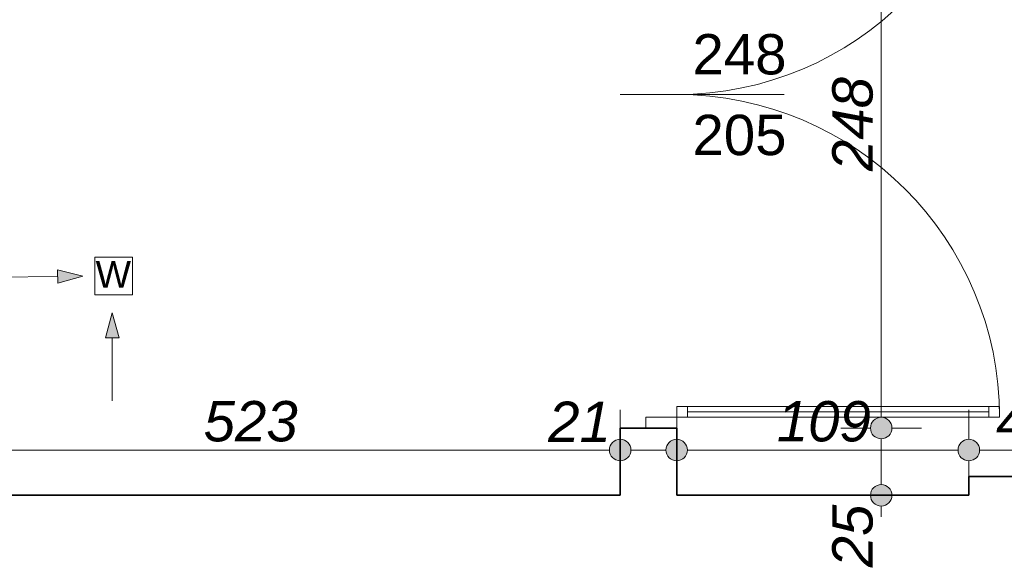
# Model space of a CAD drawing. Header units: millimetres. Extents: x -13944 to 84772, y -78836 to -35317.
# Tile 56 of 85: x 41210 to 44869, y -62383 to -60347. Entities that reach past the tile are written whole.
import ezdxf

# ---------------------------------------------------------------- set-up
doc = ezdxf.new("R2010")
doc.units = ezdxf.units.MM
doc.header["$MEASUREMENT"] = 0
for name, color, linetype, lineweight in [('Drzwi ArchiCAD_Nr_pióra__1', 7, 'Continuous', 0), ('Instalacje - Went_Klim_Nr_pióra__42', 150, 'Continuous', 13), ('Konstrukcja - Ściany zew_Nr_pióra__6', 7, 'Continuous', 35), ('Wymiarowanie - Ogólne_Nr_pióra__82', 114, 'Continuous', 13), ('Znaczniki drzwi ArchiCADa_Nr_pióra__1', 7, 'Continuous', 0), ('Znaczniki drzwi ArchiCADa_Nr_pióra__7', 7, 'Continuous', 70)]:
    doc.layers.add(name, color=color, linetype=linetype, lineweight=lineweight)
doc.layers.add('Wymiarowanie - Ogólne', color=7, linetype='Continuous')
doc.styles.add('GENERATED_STYLE_1', font='txt')
doc.styles.add('GENERATED_STYLE_3', font='txt')
doc.dimstyles.new('GENERATED_STYLE__1', dxfattribs={"dimtxt": 150, "dimasz": 152, "dimexe": 0.18, "dimexo": 0, "dimgap": 0.09, "dimtad": 1, "dimlfac": 0.1, "dimzin": 0, "dimdsep": 46, "dimtxsty": 'GENERATED_STYLE_3', "dimblk": 'ARROWHEAD_11', "dimblk1": 'ARROWHEAD_11', "dimblk2": 'ARROWHEAD_11', "dimcen": 0.09, "dimclrd": 114, "dimclre": 114, "dimclrt": 114, "dimazin": 0, "dimtfac": 1, "dimtdec": 4, "dimtmove": 0, "dimatfit": 3, "dimfxl": 1, "dimtolj": 1, "dimtzin": 0, "dimarcsym": 0})

# ---------------------------------------------------------------- blocks, each defined once
blk = doc.blocks.new('*D349')
at = {"layer": 'Wymiarowanie - Ogólne_Nr_pióra__82', "linetype": 'Continuous'}
for points in [[(40954.6, -61946.6), (40951.6, -61931.2), (40942.9, -61918.3), (40930, -61909.6), (40914.6, -61906.6), (40899.3, -61909.6), (40886.4, -61918.3), (40877.7, -61931.2), (40874.6, -61946.6), (40877.7, -61961.9), (40886.4, -61974.8), (40899.3, -61983.5), (40914.6, -61986.6), (40930, -61983.5), (40942.9, -61974.8), (40951.6, -61961.9)], [(43481.6, -61946.7), (43478.6, -61931.4), (43469.9, -61918.5), (43456.9, -61909.8), (43441.6, -61906.7), (43426.3, -61909.8), (43413.3, -61918.5), (43404.7, -61931.4), (43401.6, -61946.7), (43404.7, -61962), (43413.3, -61975), (43426.3, -61983.7), (43441.6, -61986.7), (43456.9, -61983.7), (43469.9, -61975), (43478.6, -61962)]]:
    blk.add_hatch(color=256, dxfattribs=at).paths.add_polyline_path(points)
for p, q in [((40914.7, -61906.6), (40914.7, -61796.6)), ((40954.6, -61946.6), (43401.6, -61946.7)), ((40914.6, -62096.6), (40914.6, -61986.6))]:
    blk.add_line(p, q, dxfattribs=at)
blk.add_circle((40914.6, -61946.6), 40, dxfattribs=at)
at = {"layer": 'Wymiarowanie - Ogólne_Nr_pióra__82', "char_height": 150, "attachment_point": 7, "rotation": 359.9958, "style": 'GENERATED_STYLE_3'}
for s, insert in [('\\A1;{\\fArial|b0|i1|c238|p38;523}', (41893.6, -61916.6)), ('\\A1;{\\fArial|b0|i1|c238|p38;21}', (43174, -61916.7))]:
    blk.add_mtext(s, dxfattribs=dict(at, insert=insert))
blk = doc.blocks.new('ARROWHEAD_11')
at = {"color": 0, "linetype": 'Continuous', "lineweight": 0}
blk.add_line((0, 0), (-1, 0), dxfattribs=at)
at = {"color": 0, "linetype": 'Continuous', "lineweight": 0, "const_width": 0.25, "flags": 128}
blk.add_lwpolyline([(-0.125, 0, 1), (0.125, 0, 1)], format="xyb", close=True, dxfattribs=at)
blk = doc.blocks.new('*D350')
at = {"layer": 'Wymiarowanie - Ogólne_Nr_pióra__82', "linetype": 'Continuous'}
for points in [[(43481.6, -61946.7), (43478.6, -61931.4), (43469.9, -61918.5), (43456.9, -61909.8), (43441.6, -61906.7), (43426.3, -61909.8), (43413.3, -61918.5), (43404.7, -61931.4), (43401.6, -61946.7), (43404.7, -61962), (43413.3, -61975), (43426.3, -61983.7), (43441.6, -61986.7), (43456.9, -61983.7), (43469.9, -61975), (43478.6, -61962)], [(43691.6, -61946.8), (43688.6, -61931.4), (43679.9, -61918.5), (43666.9, -61909.8), (43651.6, -61906.8), (43636.3, -61909.8), (43623.3, -61918.5), (43614.7, -61931.4), (43611.6, -61946.8), (43614.7, -61962.1), (43623.3, -61975), (43636.3, -61983.7), (43651.6, -61986.8), (43666.9, -61983.7), (43679.9, -61975), (43688.6, -61962.1)]]:
    blk.add_hatch(color=256, dxfattribs=at).paths.add_polyline_path(points)
for p, q in [((43441.6, -61906.7), (43441.6, -61796.7)), ((43651.6, -61906.8), (43651.6, -61796.8)), ((43481.6, -61946.7), (43611.6, -61946.8)), ((43441.6, -62096.7), (43441.6, -61986.7))]:
    blk.add_line(p, q, dxfattribs=at)
blk.add_circle((43441.6, -61946.7), 40, dxfattribs=at)
blk = doc.blocks.new('*D351')
at = {"layer": 'Wymiarowanie - Ogólne_Nr_pióra__82', "linetype": 'Continuous'}
for points in [[(43691.6, -61946.8), (43688.6, -61931.4), (43679.9, -61918.5), (43666.9, -61909.8), (43651.6, -61906.8), (43636.3, -61909.8), (43623.3, -61918.5), (43614.7, -61931.4), (43611.6, -61946.8), (43614.7, -61962.1), (43623.3, -61975), (43636.3, -61983.7), (43651.6, -61986.8), (43666.9, -61983.7), (43679.9, -61975), (43688.6, -61962.1)], [(44777.4, -61946.8), (44774.4, -61931.5), (44765.7, -61918.6), (44752.7, -61909.9), (44737.4, -61906.8), (44722.1, -61909.9), (44709.2, -61918.6), (44700.5, -61931.5), (44697.4, -61946.8), (44700.5, -61962.1), (44709.2, -61975.1), (44722.1, -61983.8), (44737.4, -61986.8), (44752.7, -61983.8), (44765.7, -61975.1), (44774.4, -61962.1)]]:
    blk.add_hatch(color=256, dxfattribs=at).paths.add_polyline_path(points)
for p, q in [((43651.6, -61906.8), (43651.6, -61796.8)), ((43691.6, -61946.8), (44697.4, -61946.8)), ((43651.6, -62096.8), (43651.6, -61986.8))]:
    blk.add_line(p, q, dxfattribs=at)
blk.add_circle((43651.6, -61946.8), 40, dxfattribs=at)
at = {"layer": 'Wymiarowanie - Ogólne_Nr_pióra__82', "insert": (44023.8, -61916.8), "char_height": 150, "attachment_point": 7, "rotation": 359.9958, "style": 'GENERATED_STYLE_3'}
blk.add_mtext('\\A1;{\\fArial|b0|i1|c238|p38;109}', dxfattribs=at)
blk = doc.blocks.new('*D352')
at = {"layer": 'Wymiarowanie - Ogólne_Nr_pióra__82', "linetype": 'Continuous'}
for points in [[(44777.4, -61946.8), (44774.4, -61931.5), (44765.7, -61918.6), (44752.7, -61909.9), (44737.4, -61906.8), (44722.1, -61909.9), (44709.2, -61918.6), (44700.5, -61931.5), (44697.4, -61946.8), (44700.5, -61962.1), (44709.2, -61975.1), (44722.1, -61983.8), (44737.4, -61986.8), (44752.7, -61983.8), (44765.7, -61975.1), (44774.4, -61962.1)], [(45207.4, -61946.9), (45204.4, -61931.6), (45195.7, -61918.6), (45182.7, -61909.9), (45167.4, -61906.9), (45152.1, -61909.9), (45139.2, -61918.6), (45130.5, -61931.6), (45127.4, -61946.9), (45130.5, -61962.2), (45139.2, -61975.2), (45152.1, -61983.8), (45167.4, -61986.9), (45182.7, -61983.8), (45195.7, -61975.2), (45204.4, -61962.2)]]:
    blk.add_hatch(color=256, dxfattribs=at).paths.add_polyline_path(points)
for p, q in [((44737.4, -61906.8), (44737.5, -61796.8)), ((45167.4, -61906.9), (45167.5, -61796.9)), ((44777.4, -61946.8), (45127.4, -61946.9)), ((44737.4, -62096.8), (44737.4, -61986.8))]:
    blk.add_line(p, q, dxfattribs=at)
blk.add_circle((44737.4, -61946.8), 40, dxfattribs=at)
at = {"layer": 'Wymiarowanie - Ogólne_Nr_pióra__82', "insert": (44838.6, -61916.8), "char_height": 150, "attachment_point": 7, "rotation": 359.9958, "style": 'GENERATED_STYLE_3'}
blk.add_mtext('\\A1;{\\fArial|b0|i1|c238|p38;43}', dxfattribs=at)
blk = doc.blocks.new('*D389')
at = {"layer": 'Wymiarowanie - Ogólne_Nr_pióra__82', "linetype": 'Continuous'}
for points in [[(44451.8, -61865), (44448.7, -61849.7), (44440.1, -61836.7), (44427.1, -61828.1), (44411.8, -61825), (44396.5, -61828.1), (44383.5, -61836.7), (44374.8, -61849.7), (44371.8, -61865), (44374.8, -61880.3), (44383.5, -61893.3), (44396.5, -61902), (44411.8, -61905), (44427.1, -61902), (44440.1, -61893.3), (44448.7, -61880.3)], [(44451.8, -62115), (44448.7, -62099.7), (44440.1, -62086.7), (44427.1, -62078.1), (44411.8, -62075), (44396.5, -62078.1), (44383.5, -62086.7), (44374.8, -62099.7), (44371.8, -62115), (44374.8, -62130.3), (44383.5, -62143.3), (44396.5, -62152), (44411.8, -62155), (44427.1, -62152), (44440.1, -62143.3), (44448.7, -62130.3)]]:
    blk.add_hatch(color=256, dxfattribs=at).paths.add_polyline_path(points)
for p, q in [((44561.8, -61865), (44451.8, -61865)), ((44411.8, -62075), (44411.8, -61905)), ((44371.8, -62115), (44261.8, -62115)), ((44561.8, -62115), (44451.8, -62115)), ((44411.8, -62195), (44411.8, -62155))]:
    blk.add_line(p, q, dxfattribs=at)
for centre in [(44411.8, -61865), (44411.8, -62115)]:
    blk.add_circle(centre, 40, dxfattribs=at)
at = {"layer": 'Wymiarowanie - Ogólne_Nr_pióra__82', "insert": (44381.8, -62382.7), "char_height": 150, "attachment_point": 7, "rotation": 89.9961, "style": 'GENERATED_STYLE_3'}
blk.add_mtext('\\A1;{\\fArial|b0|i1|c238|p38;25}', dxfattribs=at)
blk = doc.blocks.new('*D390')
at = {"layer": 'Wymiarowanie - Ogólne_Nr_pióra__82', "linetype": 'Continuous'}
for points in [[(44452, -59385), (44448.9, -59369.7), (44440.2, -59356.7), (44427.3, -59348.1), (44412, -59345), (44396.7, -59348.1), (44383.7, -59356.7), (44375, -59369.7), (44372, -59385), (44375, -59400.3), (44383.7, -59413.3), (44396.7, -59422), (44412, -59425), (44427.3, -59422), (44440.2, -59413.3), (44448.9, -59400.3)], [(44451.8, -61865), (44448.7, -61849.7), (44440.1, -61836.7), (44427.1, -61828.1), (44411.8, -61825), (44396.5, -61828.1), (44383.5, -61836.7), (44374.8, -61849.7), (44371.8, -61865), (44374.8, -61880.3), (44383.5, -61893.3), (44396.5, -61902), (44411.8, -61905), (44427.1, -61902), (44440.1, -61893.3), (44448.7, -61880.3)]]:
    blk.add_hatch(color=256, dxfattribs=at).paths.add_polyline_path(points)
for p, q in [((44562, -59385), (44452, -59385)), ((44411.8, -61825), (44412, -59425)), ((44371.8, -61865), (44261.8, -61865))]:
    blk.add_line(p, q, dxfattribs=at)
blk.add_circle((44412, -59385), 40, dxfattribs=at)
at = {"layer": 'Wymiarowanie - Ogólne_Nr_pióra__82', "char_height": 150, "attachment_point": 7, "rotation": 89.9961, "style": 'GENERATED_STYLE_3'}
for s, insert in [('\\A1;{\\fArial|b0|i1|c238|p38;20}', (44381.9, -59652.7)), ('\\A1;{\\fArial|b0|i1|c238|p38;248}', (44381.9, -60909.6))]:
    blk.add_mtext(s, dxfattribs=dict(at, insert=insert))

msp = doc.modelspace()

# ---------------------------------------------------------------- hatches: boundary and pattern name
at = {"layer": 'Instalacje - Went_Klim_Nr_pióra__42', "linetype": 'Continuous'}
for points in [[(41444.51, -61300.384), (41350.966, -61276.308), (41351.461, -61326.306)], [(41554.222, -61436.185), (41529.222, -61529.486), (41579.222, -61529.486)]]:
    msp.add_hatch(color=256, dxfattribs=at).paths.add_polyline_path(points)

# ---------------------------------------------------------------- linework, layer by layer
at = {"layer": 'Drzwi ArchiCAD_Nr_pióra__1', "linetype": 'Continuous'}
for p, q in [((43651.617, -61824.961), (43651.62, -61784.961)), ((43651.62, -61784.961), (43691.62, -61784.964)), ((43691.62, -61784.964), (43691.617, -61824.964)), ((43691.617, -61824.964), (43691.619, -61804.964)), ((43691.619, -61804.964), (43691.62, -61784.964)), ((43691.619, -61804.964), (44811.619, -61805.04)), ((44811.619, -61805.04), (43691.619, -61804.964)), ((44811.619, -61805.04), (43691.619, -61804.964)), ((43691.62, -61784.964), (44811.62, -61785.04)), ((44811.617, -61825.04), (44811.62, -61785.04)), ((44811.619, -61805.04), (44811.617, -61825.04)), ((44811.62, -61785.04), (44811.619, -61805.04)), ((44811.62, -61785.04), (44851.62, -61785.042)), ((44851.62, -61785.042), (44851.617, -61825.042)), ((43536.615, -61864.953), (43536.617, -61824.953)), ((43536.617, -61824.953), (43651.617, -61824.961)), ((43651.617, -61824.961), (43651.615, -61864.961)), ((43691.617, -61824.964), (43651.617, -61824.961)), ((44811.617, -61825.04), (43691.617, -61824.964)), ((44851.617, -61825.042), (44811.617, -61825.04)), ((43651.615, -61864.961), (43536.615, -61864.953)), ((43651.615, -61864.961), (43536.615, -61864.953))]:
    msp.add_line(p, q, dxfattribs=at)
for centre, start, end in [((43651.78, -59424.961), 269.996118, 359.996118), ((43651.617, -61824.961), 359.996118, 89.996118)]:
    msp.add_arc(centre, 1200, start, end, dxfattribs=at)
at = {"layer": 'Instalacje - Went_Klim_Nr_pióra__42', "linetype": 'Continuous'}
for p, q in [((41488.85, -61229.217), (41628.85, -61229.217)), ((41488.85, -61369.217), (41488.85, -61229.217)), ((41628.85, -61229.217), (41628.85, -61369.217)), ((41444.51, -61300.384), (41350.966, -61276.308)), ((41351.461, -61326.306), (41350.966, -61276.308)), ((41116.834, -61303.627), (41351.213, -61301.307)), ((41444.51, -61300.384), (41351.461, -61326.306)), ((41628.85, -61369.217), (41488.85, -61369.217)), ((41554.222, -61436.185), (41529.222, -61529.486)), ((41554.222, -61436.185), (41579.222, -61529.486)), ((41579.222, -61529.486), (41529.222, -61529.486)), ((41554.222, -61763.877), (41554.222, -61529.486))]:
    msp.add_line(p, q, dxfattribs=at)
at = {"layer": 'Konstrukcja - Ściany zew_Nr_pióra__6', "linetype": 'Continuous'}
for p, q in [((43536.615, -61864.953), (43441.615, -61864.947)), ((43651.615, -61864.961), (43536.615, -61864.953))]:
    msp.add_line(p, q, dxfattribs=at)
at = {"layer": 'Konstrukcja - Ściany zew_Nr_pióra__6', "linetype": 'Continuous', "flags": 128}
for points in [[(43441.615, -61864.947), (43441.598, -62114.94)], [(43651.598, -62114.954), (43651.615, -61864.961)], [(44737.434, -62045.028), (44737.43, -62115.028)], [(45167.434, -62045.057), (44737.434, -62045.028)], [(43441.598, -62114.94), (40914.637, -62114.77)], [(44737.43, -62115.028), (43651.598, -62114.954)]]:
    msp.add_lwpolyline(points, dxfattribs=at)
at = {"layer": 'Znaczniki drzwi ArchiCADa_Nr_pióra__1', "linetype": 'Continuous'}
msp.add_line((44051.699, -60624.988), (43441.699, -60624.947), dxfattribs=at)

# ---------------------------------------------------------------- texts
at = {"layer": 'Instalacje - Went_Klim_Nr_pióra__42', "linetype": 'Continuous', "insert": (41623.764, -61293.503), "char_height": 100, "attachment_point": 6, "style": 'GENERATED_STYLE_1'}
msp.add_mtext('\\A1;{\\fArial|b0|i0|c238|p38;W}', dxfattribs=at)
at = {"layer": 'Znaczniki drzwi ArchiCADa_Nr_pióra__7', "char_height": 150, "attachment_point": 7, "rotation": 359.996118, "style": 'GENERATED_STYLE_1'}
for s, insert in [('\\A1;{\\fArial|b0|i0|c238|p38;248}', (43710.217, -60552.433)), ('\\A1;{\\fArial|b0|i0|c238|p38;205}', (43710.197, -60852.433))]:
    msp.add_mtext(s, dxfattribs=dict(at, insert=insert))

# ---------------------------------------------------------------- dimensions: what is measured, and where the dimension line sits
at = {"layer": 'Wymiarowanie - Ogólne', "color": 114, "linetype": 'Continuous', "lineweight": 13}
for base, p1, p2, angle, picture, middle, turn in [((44411.962, -59385.013), (43651.615, -61864.961), (43651.783, -59384.961), 89.996118, '*D390', (44306.871, -60738.834), 89.996118), ((45167.441, -61946.867), (44737.434, -62045.028), (45167.434, -62045.057), 359.995796, '*D352', (44952.449, -61841.852), 359.995796), ((43651.61, -61946.756), (43441.606, -61997.109), (43651.598, -62114.954), 359.995796, '*D350', (43287.788, -61841.729), 359.995796), ((44411.794, -61865.013), (43651.598, -62114.954), (43651.615, -61864.961), 89.996118, '*D389', (44306.767, -62268.828), 89.996118)]:
    dim = msp.add_linear_dim(base=base, p1=p1, p2=p2, angle=angle, dimstyle='GENERATED_STYLE__1', dxfattribs=at)
    dim.commit()
    dim.dimension.update_dxf_attribs({"geometry": picture, "text_midpoint": middle, "dimtype": 160, "text_rotation": turn})
for base, p1, p2, text, picture, middle in [((43441.61, -61946.741), (40914.64, -62064.77), (43441.606, -61997.109), '523', '*D349', (42064.308, -61841.64)), ((44737.441, -61946.836), (43651.598, -62114.954), (44737.434, -62045.028), '109', '*D351', (44194.534, -61841.796))]:
    dim = msp.add_linear_dim(base=base, p1=p1, p2=p2, angle=359.995796, text=text, dimstyle='GENERATED_STYLE__1', dxfattribs=at)
    dim.commit()
    dim.dimension.update_dxf_attribs({"geometry": picture, "text_midpoint": middle, "dimtype": 160, "text_rotation": 359.995796})

doc.saveas('drawing.dxf')
